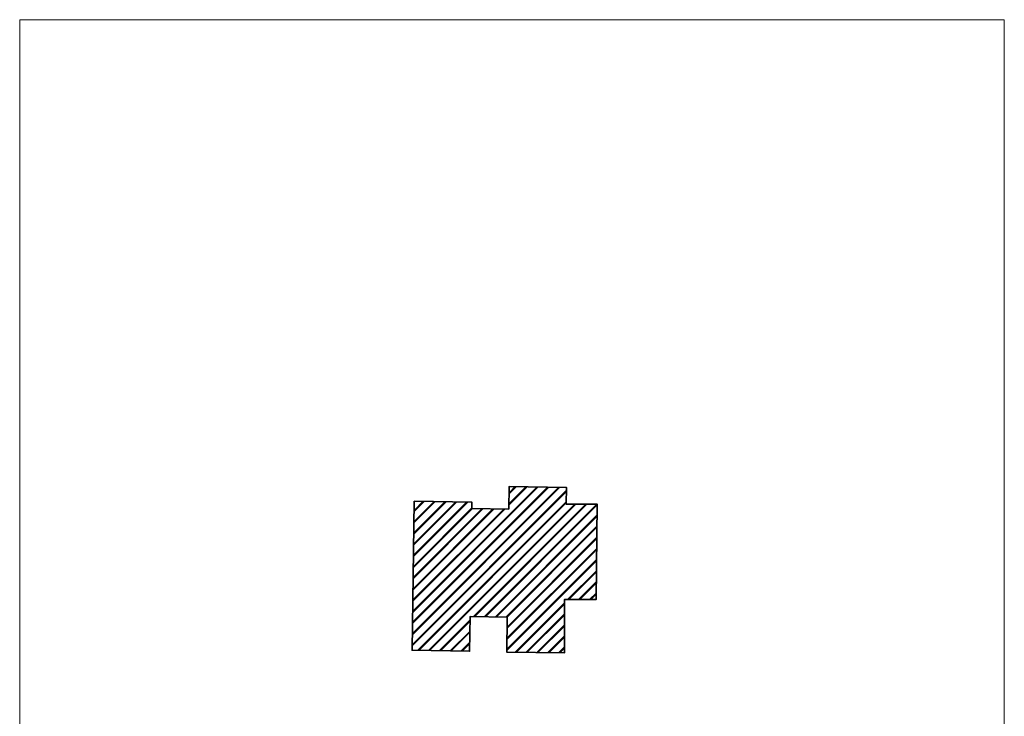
# Model space of a CAD drawing. Header units: centimetres. Extents: x -43488 to -10641, y 2063 to 22960.
# Tile 72 of 72: x -25416 to -10641, y 12511 to 22960. Entities that reach past the tile are written whole.
import ezdxf

# ---------------------------------------------------------------- set-up
doc = ezdxf.new("R2010")
doc.units = ezdxf.units.CM
doc.header["$MEASUREMENT"] = 0
doc.header["$XCLIPFRAME"] = 0
doc.layers.add('!powierzchnie_Nr_pióra__15', color=1, linetype='Continuous', lineweight=18)
doc.layers.add('!powierzchnie_Nr_pióra__255', color=7, linetype='Continuous', lineweight=35, true_color=0xca83ff)
picture_1 = doc.add_image_def('image1.jpg', size_in_pixel=(4960, 3507))

msp = doc.modelspace()

# ---------------------------------------------------------------- hatches: boundary and pattern name
at = {"layer": '!powierzchnie_Nr_pióra__15', "linetype": 'Continuous', "lineweight": 18}
h = msp.add_hatch(dxfattribs=at)
h.set_pattern_fill('sztraf_podwójny_1_8__2_', color=1, style=0, pattern_type=2)
h.set_pattern_definition([(45, (0, 0), (-82.7315, 82.7315), []), (45, (-9.19, 9.19), (-82.7315, 82.7315), [])])
h.paths.add_polyline_path([(-19494.74, 15739.04), (-18630.15, 15721.5), (-18632.01, 15629.95), (-18077.91, 15618.71), (-18071.02, 15958.53), (-17208.9, 15941.04), (-17213.94, 15692.77), (-16749.81, 15692.77), (-16766.63, 14261.63), (-17242.97, 14261.63), (-17242.97, 13462.74), (-18105.94, 13471.46), (-18100.63, 13996.07), (-18654.57, 14009.97), (-18664.36, 13485.99), (-19527.11, 13502.1)])

# ---------------------------------------------------------------- linework, layer by layer
at = {"layer": '!powierzchnie_Nr_pióra__255', "color": 191, "linetype": 'Continuous', "lineweight": 35, "true_color": 0xca83ff, "flags": 128}
msp.add_lwpolyline([(-19494.74, 15739.04), (-18630.15, 15721.5), (-18632.01, 15629.95), (-18077.91, 15618.71), (-18071.02, 15958.53), (-17208.9, 15941.04), (-17213.94, 15692.77), (-16749.81, 15692.77), (-16766.63, 14261.63), (-17242.97, 14261.63), (-17242.97, 13462.74), (-18105.94, 13471.46), (-18100.63, 13996.07), (-18654.57, 14009.97), (-18664.36, 13485.99), (-19527.11, 13502.1)], close=True, dxfattribs=at)

# ---------------------------------------------------------------- pictures from other files: only their frames are drawn
at = {"linetype": 'Continuous', "lineweight": 0}
image = msp.add_image(picture_1, insert=(-25416.16, 22959.57), size_in_units=(20896.23, 14774.82), rotation=-90, dxfattribs=at)
image.set_boundary_path([(-0.5, -0.5), (4959.5, 3506.5)])

doc.saveas('drawing.dxf')
